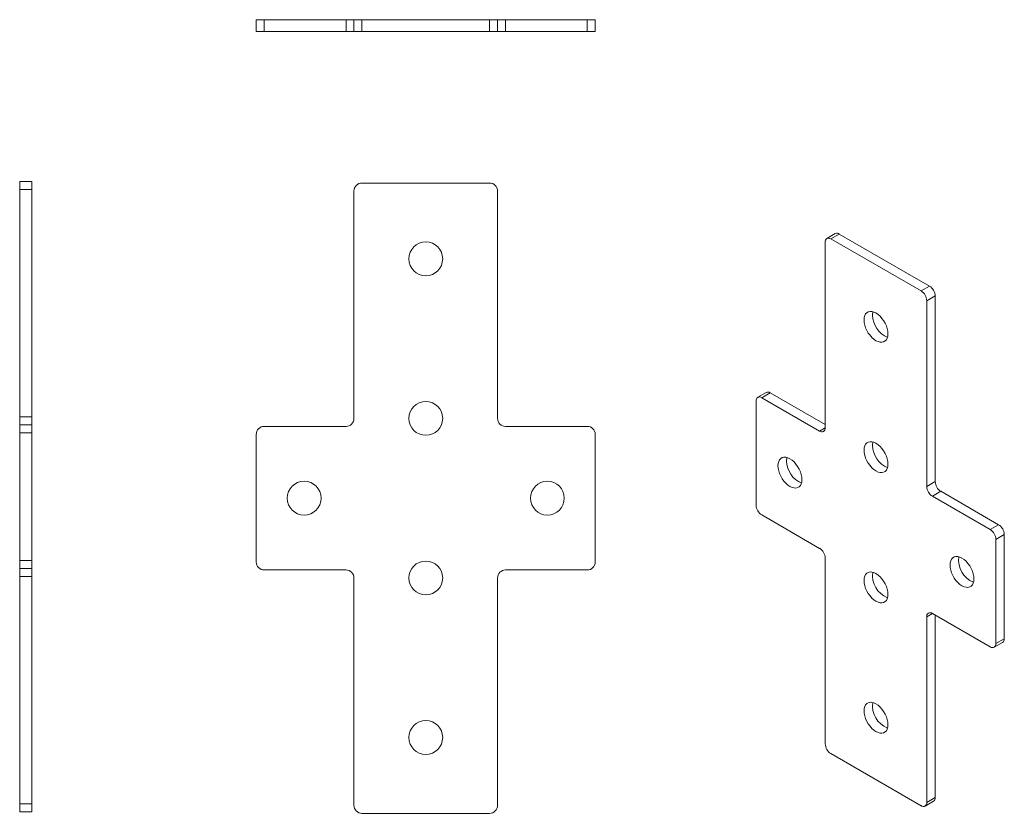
# Model space of a CAD drawing. Header units: millimetres. Extents: x 145 to 268, y 103 to 202.
import ezdxf

# ---------------------------------------------------------------- set-up
doc = ezdxf.new("R2010")
doc.units = ezdxf.units.MM

msp = doc.modelspace()

# ---------------------------------------------------------------- linework, layer by layer
at = {"color": 7, "linetype": 'Continuous', "lineweight": 15}
for p, q in [((174.5, 200.89), (174.5, 202.39)), ((174.5, 202.39), (175.5, 202.39)), ((175.5, 202.39), (175.5, 200.89)), ((185.75, 202.39), (175.5, 202.39)), ((185.75, 200.89), (185.75, 202.39)), ((185.75, 202.39), (186.75, 202.39)), ((186.75, 200.89), (186.75, 202.39)), ((186.75, 202.39), (187.75, 202.39)), ((187.75, 202.39), (187.75, 200.89)), ((203.75, 202.39), (187.75, 202.39)), ((203.75, 200.89), (203.75, 202.39)), ((203.75, 202.39), (204.75, 202.39)), ((204.75, 202.39), (204.75, 200.89)), ((204.75, 202.39), (205.75, 202.39)), ((205.75, 202.39), (205.75, 200.89)), ((216, 202.39), (205.75, 202.39)), ((216, 200.89), (216, 202.39)), ((216, 202.39), (217, 202.39)), ((217, 202.39), (217, 200.89)), ((175.5, 200.89), (174.5, 200.89)), ((185.75, 200.89), (175.5, 200.89)), ((186.75, 200.89), (185.75, 200.89)), ((187.75, 200.89), (186.75, 200.89)), ((203.75, 200.89), (187.75, 200.89)), ((204.75, 200.89), (203.75, 200.89)), ((205.75, 200.89), (204.75, 200.89)), ((216, 200.89), (205.75, 200.89)), ((217, 200.89), (216, 200.89)), ((144.84, 182.1), (146.34, 182.1)), ((144.84, 181.1), (144.84, 182.1)), ((146.34, 182.1), (146.34, 181.1)), ((203.75, 181.92), (187.75, 181.92)), ((146.34, 181.1), (144.84, 181.1)), ((144.84, 181.1), (144.84, 152.6)), ((146.34, 181.1), (146.34, 152.6)), ((186.75, 180.92), (186.75, 152.42)), ((204.75, 152.42), (204.75, 180.92)), ((247.1, 175.58), (246.04, 174.97)), ((247.6, 175.53), (246.54, 174.92)), ((258.92, 169), (247.6, 175.53)), ((245.83, 174.51), (245.83, 151.24)), ((257.86, 168.39), (246.54, 174.92)), ((257.86, 168.39), (258.92, 169)), ((259.62, 167.77), (258.56, 167.16)), ((258.56, 143.89), (258.56, 167.16)), ((259.62, 144.5), (259.62, 167.77)), ((238.44, 155.68), (237.38, 155.06)), ((238.94, 155.63), (237.88, 155.01)), ((245.83, 151.65), (238.94, 155.63)), ((237.17, 154.61), (237.17, 141.54)), ((245.13, 150.83), (237.88, 155.01)), ((144.84, 152.6), (146.34, 152.6)), ((144.84, 151.6), (144.84, 152.6)), ((146.34, 152.6), (146.34, 151.6)), ((144.84, 151.6), (146.34, 151.6)), ((144.84, 150.6), (144.84, 151.6)), ((146.34, 151.6), (146.34, 150.6)), ((185.75, 151.42), (175.5, 151.42)), ((216, 151.42), (205.75, 151.42)), ((146.34, 150.6), (144.84, 150.6)), ((144.84, 150.6), (144.84, 134.6)), ((146.34, 150.6), (146.34, 134.6)), ((174.5, 150.42), (174.5, 134.42)), ((217, 134.42), (217, 150.42)), ((258.56, 143.89), (259.62, 144.5)), ((260.33, 143.28), (259.27, 142.67)), ((267.58, 139.09), (260.33, 143.28)), ((266.52, 138.48), (259.27, 142.67)), ((237.88, 140.32), (245.13, 136.13)), ((266.52, 138.48), (267.58, 139.09)), ((268.28, 137.87), (267.22, 137.26)), ((267.22, 124.19), (267.22, 137.26)), ((268.28, 124.8), (268.28, 137.87)), ((144.84, 134.6), (146.34, 134.6)), ((144.84, 133.6), (144.84, 134.6)), ((146.34, 134.6), (146.34, 133.6)), ((245.83, 134.91), (245.83, 111.64)), ((146.34, 133.6), (144.84, 133.6)), ((144.84, 132.6), (144.84, 133.6)), ((146.34, 133.6), (146.34, 132.6)), ((175.5, 133.42), (185.75, 133.42)), ((205.75, 133.42), (216, 133.42)), ((146.34, 132.6), (144.84, 132.6)), ((144.84, 132.6), (144.84, 104.1)), ((146.34, 132.6), (146.34, 104.1)), ((186.75, 132.42), (186.75, 103.92)), ((204.75, 103.92), (204.75, 132.42)), ((258.56, 104.29), (258.56, 127.56)), ((259.27, 127.97), (266.52, 123.78)), ((259.62, 104.9), (259.62, 127.76)), ((267.22, 124.19), (268.28, 124.8)), ((267.02, 123.73), (268.08, 124.35)), ((246.54, 110.41), (257.86, 103.88)), ((144.84, 104.1), (146.34, 104.1)), ((144.84, 103.1), (144.84, 104.1)), ((146.34, 104.1), (146.34, 103.1)), ((258.36, 103.83), (259.42, 104.44)), ((258.56, 104.29), (259.62, 104.9)), ((146.34, 103.1), (144.84, 103.1)), ((187.75, 102.92), (203.75, 102.92))]:
    msp.add_line(p, q, dxfattribs=at)
at = {"color": 8, "linetype": 'Continuous', "lineweight": 15}
for p, q in [((245.13, 150.83), (245.83, 151.24)), ((259.27, 127.97), (258.56, 127.56))]:
    msp.add_line(p, q, dxfattribs=at)
at = {"color": 7, "linetype": 'Continuous', "lineweight": 15, "flags": 128}
for points in [[(252.2, 162.16), (252.46, 162.04), (252.71, 161.97), (252.95, 161.96), (253.16, 162.01), (253.35, 162.12), (253.5, 162.28), (253.61, 162.49), (253.68, 162.74), (253.7, 163.03), (253.68, 163.34), (253.61, 163.67), (253.5, 164.01), (253.35, 164.35), (253.16, 164.67), (252.95, 164.96), (252.71, 165.23), (252.46, 165.45), (252.2, 165.63), (251.94, 165.75), (251.68, 165.82), (251.45, 165.83), (251.23, 165.78), (251.05, 165.67), (250.9, 165.51), (250.79, 165.3), (250.72, 165.05), (250.7, 164.76), (250.72, 164.45), (250.79, 164.12), (250.9, 163.78), (251.05, 163.44), (251.23, 163.12), (251.45, 162.83), (251.68, 162.56), (251.94, 162.34), (252.2, 162.16)], [(253.26, 162.77), (253.52, 162.65), (253.65, 162.61)], [(252.2, 145.83), (252.46, 145.7), (252.71, 145.64), (252.95, 145.63), (253.16, 145.68), (253.35, 145.78), (253.5, 145.95), (253.61, 146.16), (253.68, 146.41), (253.7, 146.7), (253.68, 147.01), (253.61, 147.34), (253.5, 147.68), (253.35, 148.01), (253.16, 148.34), (252.95, 148.63), (252.71, 148.9), (252.46, 149.12), (252.2, 149.3), (251.94, 149.42), (251.68, 149.49), (251.45, 149.5), (251.23, 149.45), (251.05, 149.34), (250.9, 149.18), (250.79, 148.97), (250.72, 148.72), (250.7, 148.43), (250.72, 148.12), (250.79, 147.79), (250.9, 147.45), (251.05, 147.11), (251.23, 146.79), (251.45, 146.5), (251.68, 146.23), (251.94, 146.01), (252.2, 145.83)], [(241.41, 143.89), (241.68, 143.76), (241.93, 143.7), (242.17, 143.69), (242.38, 143.74), (242.57, 143.84), (242.72, 144), (242.83, 144.22), (242.89, 144.47), (242.92, 144.76), (242.89, 145.07), (242.83, 145.4), (242.72, 145.74), (242.57, 146.07), (242.38, 146.4), (242.17, 146.69), (241.93, 146.96), (241.68, 147.18), (241.41, 147.36), (241.15, 147.48), (240.9, 147.55), (240.66, 147.56), (240.45, 147.51), (240.26, 147.4), (240.11, 147.24), (240, 147.03), (239.94, 146.78), (239.91, 146.49), (239.94, 146.18), (240, 145.85), (240.11, 145.51), (240.26, 145.17), (240.45, 144.85), (240.66, 144.55), (240.9, 144.29), (241.15, 144.07), (241.41, 143.89)], [(253.26, 146.44), (253.52, 146.32), (253.65, 146.28)], [(242.48, 144.5), (242.74, 144.38), (242.87, 144.34)], [(262.98, 134.91), (262.72, 135.03), (262.47, 135.1), (262.23, 135.11), (262.02, 135.06), (261.83, 134.95), (261.68, 134.79), (261.57, 134.58), (261.5, 134.33), (261.48, 134.04), (261.5, 133.73), (261.57, 133.4), (261.68, 133.06), (261.83, 132.72), (262.02, 132.4), (262.23, 132.1), (262.47, 131.84), (262.72, 131.62), (262.98, 131.44), (263.24, 131.31), (263.5, 131.25), (263.73, 131.24), (263.95, 131.29), (264.13, 131.39), (264.28, 131.55), (264.39, 131.76), (264.46, 132.02), (264.48, 132.31), (264.46, 132.62), (264.39, 132.95), (264.28, 133.29), (264.13, 133.62), (263.95, 133.95), (263.73, 134.24), (263.5, 134.51), (263.24, 134.73), (262.98, 134.91)], [(252.2, 132.97), (251.94, 133.09), (251.68, 133.16), (251.45, 133.17), (251.23, 133.12), (251.05, 133.01), (250.9, 132.85), (250.79, 132.64), (250.72, 132.39), (250.7, 132.1), (250.72, 131.79), (250.79, 131.45), (250.9, 131.12), (251.05, 130.78), (251.23, 130.46), (251.45, 130.16), (251.68, 129.9), (251.94, 129.68), (252.2, 129.5), (252.46, 129.37), (252.71, 129.31), (252.95, 129.3), (253.16, 129.35), (253.35, 129.45), (253.5, 129.61), (253.61, 129.82), (253.68, 130.08), (253.7, 130.37), (253.68, 130.68), (253.61, 131.01), (253.5, 131.35), (253.35, 131.68), (253.16, 132), (252.95, 132.3), (252.71, 132.57), (252.46, 132.79), (252.2, 132.97)], [(252.2, 116.64), (251.94, 116.76), (251.68, 116.83), (251.45, 116.84), (251.23, 116.79), (251.05, 116.68), (250.9, 116.52), (250.79, 116.31), (250.72, 116.06), (250.7, 115.77), (250.72, 115.46), (250.79, 115.12), (250.9, 114.79), (251.05, 114.45), (251.23, 114.13), (251.45, 113.83), (251.68, 113.57), (251.94, 113.34), (252.2, 113.17), (252.46, 113.04), (252.71, 112.98), (252.95, 112.97), (253.16, 113.02), (253.35, 113.12), (253.5, 113.28), (253.61, 113.49), (253.68, 113.75), (253.7, 114.03), (253.68, 114.35), (253.61, 114.68), (253.5, 115.02), (253.35, 115.35), (253.16, 115.67), (252.95, 115.97), (252.71, 116.24), (252.46, 116.46), (252.2, 116.64)]]:
    msp.add_lwpolyline(points, dxfattribs=at)
at = {"color": 7, "linetype": 'Continuous', "lineweight": 15}
for centre in [(195.75, 172.42), (195.75, 152.42), (180.5, 142.42), (211, 142.42), (195.75, 132.42), (195.75, 112.42)]:
    msp.add_circle(centre, 2.12, dxfattribs=at)
for centre, radius, start, end in [((187.75, 180.92), 1, 90, 180), ((203.75, 180.92), 1, 0, 90), ((247.31, 175.12), 0.503, 54.3824, 114.3071), ((246.27, 174.58), 0.437, 50.7967, 189.214), ((257.03, 167.09), 1.54, 2.6055, 57.3945), ((258.09, 167.7), 1.54, 2.6055, 57.3945), ((254.85, 165.4), 3.07, 172.4932, 238.7754), ((238.65, 155.22), 0.503, 54.3824, 114.3071), ((237.6, 154.68), 0.437, 50.7967, 189.214), ((185.75, 152.42), 1, 270, 0), ((205.75, 152.42), 1, 180, 270), ((175.5, 150.42), 1, 90, 180), ((216, 150.42), 1, 0, 90), ((245.4, 151.17), 0.437, 230.7967, 9.214), ((254.85, 149.06), 3.07, 172.4932, 238.7754), ((244.07, 147.12), 3.07, 172.4932, 238.7754), ((261.16, 144.57), 1.54, 182.6055, 237.3945), ((260.1, 143.96), 1.54, 182.6055, 237.3945), ((238.71, 141.61), 1.54, 182.6055, 237.3945), ((265.69, 137.19), 1.54, 2.6055, 57.3945), ((266.75, 137.8), 1.54, 2.6055, 57.3945), ((244.3, 134.84), 1.54, 2.6055, 57.3945), ((265.51, 134.63), 2.95, 171.339, 248.6557), ((175.5, 134.42), 1, 180, 270), ((185.75, 132.42), 1, 0, 90), ((205.75, 132.42), 1, 90, 180), ((216, 134.42), 1, 270, 0), ((254.72, 132.69), 2.95, 171.339, 248.6557), ((258.99, 127.63), 0.437, 50.7967, 189.214), ((267.81, 124.74), 0.48, 304.0564, 7.2558), ((266.79, 124.12), 0.437, 230.7967, 9.214), ((254.72, 116.36), 2.95, 171.339, 248.6557), ((247.37, 111.71), 1.54, 182.6055, 237.3945), ((187.75, 103.92), 1, 180, 270), ((203.75, 103.92), 1, 270, 0), ((258.13, 104.22), 0.437, 230.7967, 9.214), ((259.15, 104.84), 0.48, 304.0564, 7.2558)]:
    msp.add_arc(centre, radius, start, end, dxfattribs=at)

doc.saveas('drawing.dxf')
